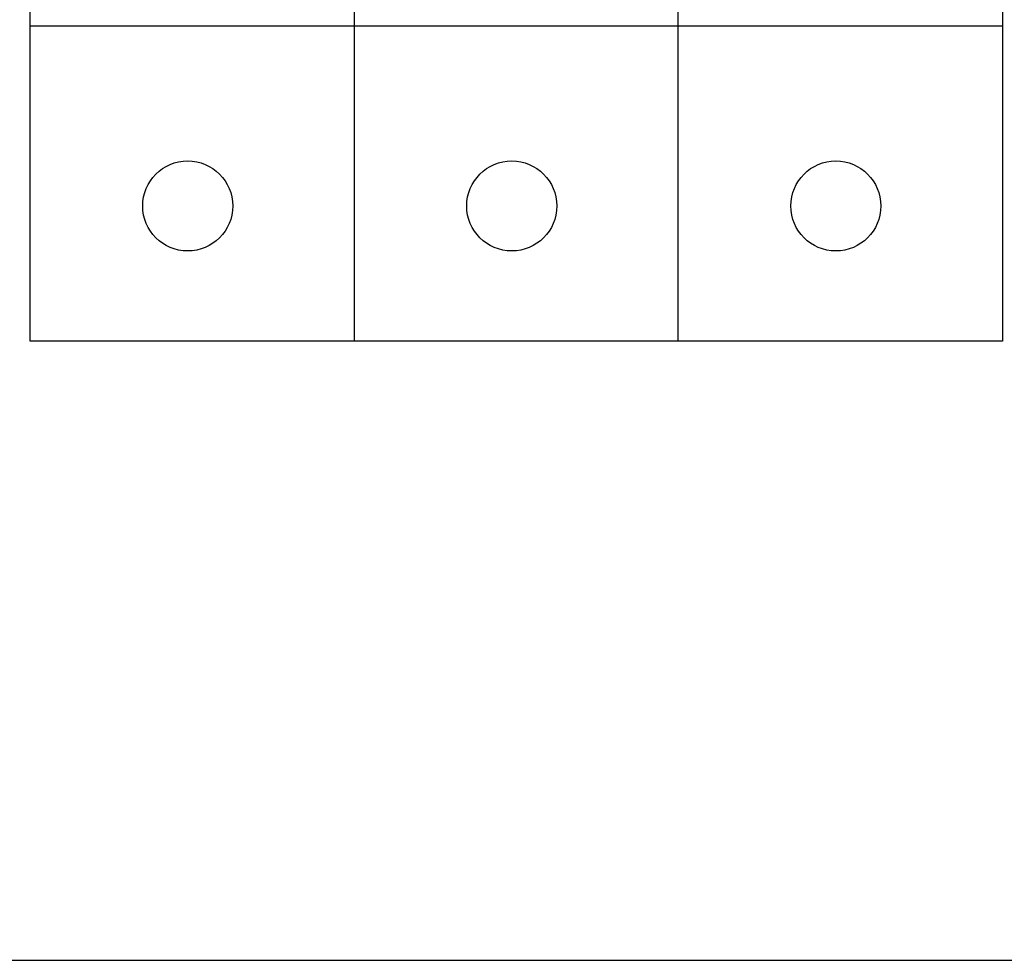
# Model space of a CAD drawing. Header units: millimetres. Extents: x 18084 to 47233, y 38174 to 56392.
# Tile 14 of 251: x 22757 to 22812, y 43699 to 43751. Entities that reach past the tile are written whole.
import ezdxf

# ---------------------------------------------------------------- set-up
doc = ezdxf.new("R2010")
doc.units = ezdxf.units.MM
doc.header["$LTSCALE"] = 100
doc.styles.get("Standard").update_dxf_attribs({"font": 'arial.ttf'})

# ---------------------------------------------------------------- blocks, each defined once
blk = doc.blocks.new('247698_998935195')
for p, q in [((0, -1.75), (0, 6.25)), ((5.4, 6.25), (5.4, -1.75)), ((1.8, 2.875), (1.8, -1.75)), ((3.6, -1.75), (3.6, 0.9892)), ((0, 0), (1.8, 0)), ((1.8, 0), (3.6, 0)), ((3.6, 0), (5.4, 0)), ((1.8, -1.75), (0, -1.75)), ((3.6, -1.75), (1.8, -1.75)), ((5.4, -1.75), (3.6, -1.75))]:
    blk.add_line(p, q)
for centre in [(0.875, -1), (2.675, -1), (4.475, -1)]:
    blk.add_circle(centre, 0.25)
at = {"flags": 1}
for tag, p in [('BD', (6.6372, 5.4816)), ('NK', (6.6372, 2.919)), ('TYP', (6.6372, 0.7271)), ('PO', (6.6372, -1.5101))]:
    blk.add_attdef(tag, p, '', height=0.5, dxfattribs=at)
blk = doc.blocks.new('286690_1084962638')
blk.add_lwpolyline([(0, 0), (72, 0), (72, 15), (0, 15)], close=True)
at = {"flags": 1}
for tag, p in [('BD', (74.3828, 9.5339)), ('NK', (74.3828, 7.5418)), ('TYP', (74.3828, 5.9417)), ('PO', (74.3828, 4.4043))]:
    blk.add_attdef(tag, p, '', height=1, dxfattribs=at)

msp = doc.modelspace()

# ---------------------------------------------------------------- block references
at = {"xscale": 10, "yscale": 10, "zscale": 10}
for name, p in [('286690_1084962638', (22237.047, 43699.024)), ('247698_998935195', (22757.748, 43750.921))]:
    msp.add_blockref(name, p, dxfattribs=at)

doc.saveas('drawing.dxf')
